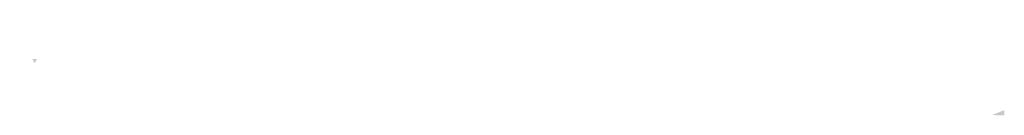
# Model space of a CAD drawing. Header units: millimetres. Extents: x -103517 to 366304, y 155051 to 387784.
# Tile 1 of 15: x -74103 to -47333, y 163151 to 165756. Entities that reach past the tile are written whole.
import ezdxf

# ---------------------------------------------------------------- set-up
doc = ezdxf.new("R2010")
doc.units = ezdxf.units.MM
doc.header["$LTSCALE"] = 5
doc.layers.add('Fill', color=7, linetype='Continuous')

msp = doc.modelspace()

# ---------------------------------------------------------------- hatches: boundary and pattern name
at = {"layer": 'Fill'}
h = msp.add_hatch(dxfattribs=at)
h.set_pattern_fill('GR38', color=256, scale=1000, style=0, pattern_type=2)
h.set_pattern_definition([(45, (-2051346.2, -419638.3), (2e-13, 2100), [989.95, -1979.8985]), (45, (-2049946.2, -421038.3), (2e-13, 2100), [989.95, -1979.8985]), (45, (-2051346.2, -421038.3), (2e-13, 2100), [1414.2, -1555.6485]), (45, (-2050346.2, -420038.3), (2e-13, 2100), [1555.6, -1414.2485]), (45, (-2050646.2, -421038.3), (2e-13, 2100), [1979.9, -989.9485]), (45, (-2051346.2, -420338.3), (2e-13, 2100), [1979.9, -989.9485])])
h.paths.add_polyline_path([(-60729.5, 165455.5), (-61122.8, 165455.5), (-61122.8, 165755.5), (-60729.5, 165755.5)], flags=24)
h.paths.add_polyline_path([(-73695.5, 164568), (-73630.5, 164683), (-73760.5, 164683)], flags=17)
h.paths.add_polyline_path([(-73842.2, 164565.5), (-74103, 164565.5), (-74103, 164730.5), (-73842.2, 164730.5)], flags=25)
h.paths.add_polyline_path([(-73441.3, 164405.5), (-74103, 164405.5), (-74103, 164570.5), (-73441.3, 164570.5)], flags=25)
h.paths.add_polyline_path([(-73820.5, 164455.5), (-74103, 164455.5), (-74103, 164620.5), (-73820.5, 164620.5)], flags=25)
h.paths.add_polyline_path([(-73809.7, 165155.5), (-74103, 165155.5), (-74103, 165320.5), (-73809.7, 165320.5)], flags=25)
h = msp.add_hatch(dxfattribs=at)
h.set_pattern_fill('GR30', color=256, scale=1000, style=0, pattern_type=2)
h.set_pattern_definition([(197.8661484, (-2051188.116, -420877.045), (-979.499999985, -326.25528259), [5.8779, -10628.453917]), (197.8661484, (-2051023.116, -420712.045), (-979.499999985, -326.25528259), [5.8779, -10628.453917]), (270, (-2051028.7, -420713.86), (326.5, 2e-14), [5.8779, -320.377383]), (270, (-2051193.7, -420878.86), (326.5, 2e-14), [5.8779, -320.377383]), (342.1338516, (-2051193.666, -420884.705), (9142.000000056, -2936.297543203), [5.878, -10628.453817]), (342.1338516, (-2051028.666, -420719.705), (9142.000000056, -2936.297543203), [5.878, -10628.453817]), (53.9521891, (-2051188.166, -420886.605), (1632.5, 2283.78697807), [5.878, -4432.825374]), (53.9521891, (-2051023.166, -420721.605), (1632.5, 2283.78697807), [5.878, -4432.825374]), (126.0478109, (-2051019.666, -420716.805), (-979.50000012, 1305.02113028), [5.8779, -4432.825474]), (126.0478109, (-2051184.666, -420881.805), (-979.50000012, 1305.02113028), [5.8779, -4432.825474])])
h.paths.add_polyline_path([(-47356, 163150.5), (-47595.1, 163150.5), (-47595.1, 163315.5), (-47356, 163315.5)], flags=9)
h.paths.add_polyline_path([(-73695.5, 164568), (-73630.5, 164683), (-73760.5, 164683)], flags=16)
h.paths.add_polyline_path([(-73842.2, 164565.5), (-74103, 164565.5), (-74103, 164730.5), (-73842.2, 164730.5)], flags=25)
h.paths.add_polyline_path([(-73441.3, 164405.5), (-74103, 164405.5), (-74103, 164570.5), (-73441.3, 164570.5)], flags=25)
h.paths.add_polyline_path([(-73820.5, 164455.5), (-74103, 164455.5), (-74103, 164620.5), (-73820.5, 164620.5)], flags=25)
h.paths.add_polyline_path([(-47333.5, 163291.5), (-47676.7, 163156), (-47333.5, 163153)])

doc.saveas('drawing.dxf')
